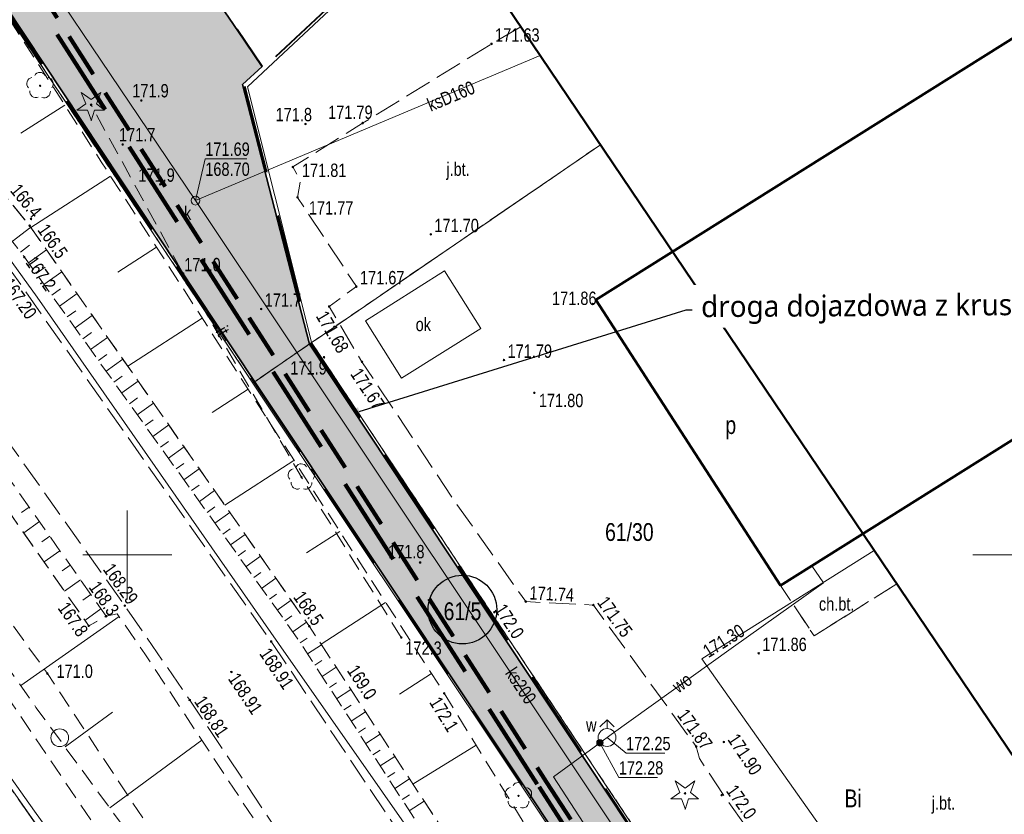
# Model space of a CAD drawing. Header units: metres. Extents: x 8433237 to 8433443, y 6021296 to 6021738.
# Tile 14 of 22: x 8433344 to 8433399, y 6021585 to 6021630. Entities that reach past the tile are written whole.
import ezdxf
from ezdxf import colors
from ezdxf.entities.mleader import LeaderData, LeaderLine
from ezdxf.enums import TextEntityAlignment as Align
from ezdxf.math import Vec2, Vec3

# ---------------------------------------------------------------- set-up
doc = ezdxf.new("R2010")
doc.units = ezdxf.units.M
for name, pattern in [('DASHED', [0.75, 0.5, -0.25]), ('DASHEDX2', [1.5, 1, -0.5]), ('L_0_03', [1, 0.5, -0.5]), ('L_0_04', [1.5, 1, -0.5]), ('L_0_06', [2, 1.5, -0.5])]:
    doc.linetypes.add(name, pattern=pattern)
doc.layers.get('0').update_dxf_attribs({"linetype": 'CONTINUOUS', "lineweight": 18})
for name, color, linetype, lineweight in [('a_kable', 1, 'CONTINUOUS', 30), ('a_opis', 250, 'CONTINUOUS', 9), ('a_woda_surowa', 140, 'DASHEDX2', 35), ('EGB_Budynek', 7, 'CONTINUOUS', 50), ('EGB_DzialkaEwidencyjna', 7, 'CONTINUOUS', 18), ('EGB_KonturKlasyfikacyjny', 96, 'L_0_06', 18), ('EGB_KonturUzytkuGruntowego', 96, 'L_0_03', 18), ('GES_PrzewodElektroenergetyczny', 1, 'CONTINUOUS', 18), ('GES_PrzewodKanalizacyjny', 36, 'CONTINUOUS', 18), ('GES_PrzewodTelekomunikacyjny', 30, 'CONTINUOUS', 18), ('GES_PrzewodWodociagowy', 5, 'CONTINUOUS', 18), ('GES_Rzedna', 7, 'CONTINUOUS', 18), ('GES_UrzadzeniaSiecKanalizacyjna_P', 7, 'CONTINUOUS', 18), ('GES_UrzadzeniaSiecWodociagowa_P', 7, 'CONTINUOUS', 18), ('KR_ObiektKarto', 7, 'CONTINUOUS', 18), ('OT_Komunikacja', 7, 'CONTINUOUS', 18), ('OT_Rzedna', 7, 'CONTINUOUS', 18), ('OT_Skarpa', 7, 'CONTINUOUS', 18), ('OT_ZagospodarowanieTerenu', 7, 'CONTINUOUS', 18), ('OT_ZagospodarowanieTerenu_P', 7, 'CONTINUOUS', 18), ('Siatka', 7, 'CONTINUOUS', 18), ('zakres', 52, 'CONTINUOUS', 50)]:
    doc.layers.add(name, color=color, linetype=linetype, lineweight=lineweight)
doc.layers.add('DIM', color=7, linetype='CONTINUOUS')
doc.layers.add('Zakres Etap 1', color=1, linetype='CONTINUOUS')
doc.styles.add('Arial', font='Arial.ttf')
doc.styles.get("Standard").update_dxf_attribs({"font": 'simplex.shx'})

# ---------------------------------------------------------------- blocks, each defined once
blk = doc.blocks.new('OTZZ_2')
at = {"color": 0, "linetype": 'Continuous', "lineweight": 18}
blk.add_circle((0, 0), 1, dxfattribs=at)
blk = doc.blocks.new('SUKS')
at = {"color": 0, "linetype": 'Continuous', "lineweight": 18}
blk.add_circle((0, 0), 0.5, dxfattribs=at)
blk = doc.blocks.new('SUWW')
at = {"linetype": 'Continuous', "lineweight": 18}
blk.add_hatch(color=0, dxfattribs=at).paths.add_polyline_path([(0, -0.36, 1), (0, 0.36, 1)])
at = {"color": 0, "linetype": 'Continuous', "lineweight": 18}
blk.add_circle((0, 0), 0.361, dxfattribs=at)
blk = doc.blocks.new('SUWH')
at = {"color": 0, "linetype": 'Continuous', "lineweight": 18, "flags": 128}
for points in [[(0, 2), (-0.8, 1.2)], [(0, 1), (0, 2)], [(0, 2), (0.8, 1.2)]]:
    blk.add_lwpolyline(points, dxfattribs=at)
at = {"color": 0, "linetype": 'Continuous', "lineweight": 18}
blk.add_circle((0, 0), 1, dxfattribs=at)
blk = doc.blocks.new('OTRN')
at = {"linetype": 'Continuous', "lineweight": 13}
blk.add_hatch(color=0, dxfattribs=at).paths.add_polyline_path([(0, -0.09, 1), (0, 0.09, 1)])
at = {"color": 0, "linetype": 'Continuous', "lineweight": 13}
blk.add_circle((0, 0), 0.0906, dxfattribs=at)
blk = doc.blocks.new('OTRS')
at = {"linetype": 'Continuous', "lineweight": 13}
blk.add_hatch(color=0, dxfattribs=at).paths.add_polyline_path([(0, -0.09, 1), (0, 0.09, 1)])
at = {"color": 0, "linetype": 'Continuous', "lineweight": 13}
blk.add_circle((0, 0), 0.0906, dxfattribs=at)
blk = doc.blocks.new('OTZL')
at = {"linetype": 'Continuous', "lineweight": 18}
blk.add_hatch(color=0, dxfattribs=at).paths.add_polyline_path([(0, -0.07, 1), (0, 0.07, 1)])
at = {"color": 0, "linetype": 'Continuous', "lineweight": 18}
blk.add_circle((0, 0), 0.0721, dxfattribs=at)
for centre, radius, start, end in [((-0.02, 0.82), 0.68, 29.5388, 149.6209), ((-0.8, 0.24), 0.7, 101.6336, 222.6141), ((0.78, 0.24), 0.7, 318.5035, 78.3664), ((-0.46, -0.64), 0.7, 175.1009, 291.5014), ((0.46, -0.66), 0.7, 249.444, 4.8991)]:
    blk.add_arc(centre, radius, start, end, dxfattribs=at)
blk = doc.blocks.new('OTZG')
at = {"linetype": 'Continuous', "lineweight": 13}
blk.add_hatch(color=0, dxfattribs=at).paths.add_polyline_path([(0, -0.1, 1), (0, 0.1, 1)])
at = {"color": 0, "linetype": 'Continuous', "lineweight": 13, "flags": 128}
blk.add_lwpolyline([(0, -1.7), (-0.4, -0.6), (-1.6, -0.6), (-0.6, 0.1), (-1.1, 1.4), (0, 0.6), (1.1, 1.4), (0.6, 0.1), (1.5, -0.6), (0.4, -0.6), (0, -1.8)], close=True, dxfattribs=at)
at = {"color": 0, "linetype": 'Continuous', "lineweight": 13}
blk.add_circle((0, 0), 0.1, dxfattribs=at)

msp = doc.modelspace()

# ---------------------------------------------------------------- hatches: boundary and pattern name
at = {"layer": 'Zakres Etap 1', "linetype": 'Continuous', "lineweight": 15, "ltscale": 10, "true_color": 0x424242}
h = msp.add_hatch(dxfattribs=at)
h.set_pattern_fill('CONCRE', color=250, scale=2)
h.set_pattern_definition([(0, (0, 0), (2, 2), [0.25, -1.75]), (90, (0, 0), (-2, 2), [0.25, -1.75]), (135, (0.25, 0), (-1.99999999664, 1e-16), [0.3535534, -2.4748738]), (0, (0.25, 1.125), (2, 2), [0.25, -1.75]), (45, (0.375, 1), (0, 1.99999999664), [0.1767766, -2.6516504]), (135, (0.375, 1), (-1.99999999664, 1e-16), [0.1767766, -2.6516504]), (0, (1, 1.625), (2, 2), [0.3535534, -1.6464466]), (45, (1, 1.625), (0, 1.99999999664), [0.25, -2.5784272]), (135, (1.3536, 1.625), (-1.99999999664, 1e-16), [0.25, -2.5784272]), (90, (1.375, 0.5), (-2, 2), [0.25, -1.75]), (45, (1.375, 0.5), (0, 1.99999999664), [0.1767766, -2.6516504]), (135, (1.5, 0.625), (-1.99999999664, 1e-16), [0.1767766, -2.6516504]), (0, (0.25, 0.5), (2, 2), [0.125, -1.675]), (0, (1.75, 1), (2, 2), [0.125, -1.675]), (90, (1.125, 1.25), (-2, 2), [0.125, -1.675]), (135, (1.375, 0.125), (-1.99999999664, 1e-16), [0.1767766, -2.6516504]), (135, (0.5, 1.5), (-1.99999999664, 1e-16), [0.1767766, -2.6516504]), (45, (0.9375, 0.6562), (0, 1.99999999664), [0.1767766, -2.6516504]), (90, (0.6875, 0.25), (-2, 2), [0.03125, -1.96875]), (90, (0.7812, 1.0938), (-2, 2), [0.03125, -1.96875]), (90, (1.7188, 1.4375), (-2, 2), [0.03125, -1.96875]), (90, (1.75, 0.375), (-2, 2), [0.03125, -1.96875])])
h.paths.add_polyline_path([(8433408.538, 6021532.495), (8433411.572, 6021534.406), (8433360.242, 6021611.839), (8433356.469, 6021626.425), (8433357.573, 6021627.447), (8433351.726, 6021636.015), (8433350.401, 6021637.656), (8433352.814, 6021639.419), (8433352.148, 6021640.417), (8433349.777, 6021643.662), (8433347.136, 6021641.686), (8433345.508, 6021643.876), (8433339.357, 6021651.683), (8433333.123, 6021659.517), (8433326.987, 6021655.239), (8433357.146, 6021609.752), (8433376.409, 6021580.813)])

# ---------------------------------------------------------------- linework, layer by layer
at = {"layer": 'a_kable', "linetype": 'DASHED', "lineweight": 90, "ltscale": 5}
msp.add_lwpolyline([(8433358.414, 6021642.497), (8433344.713, 6021632.277), (8433373.547, 6021587.244), (8433399.779, 6021546.859)], dxfattribs=at)
at = {"layer": 'a_woda_surowa', "color": 5, "lineweight": 90, "ltscale": 5}
msp.add_lwpolyline([(8433352.395, 6021643.399), (8433342.01, 6021635.55), (8433373.128, 6021586.972), (8433399.134, 6021546.959), (8433398.927, 6021546.784)], dxfattribs=at)
at = {"layer": 'EGB_Budynek', "linetype": 'Continuous', "lineweight": 50, "flags": 128}
msp.add_lwpolyline([(8433386.7, 6021598.28), (8433376.32, 6021614.34), (8433427.77, 6021646.64), (8433438.16, 6021630.58)], close=True, dxfattribs=at)
at = {"layer": 'EGB_DzialkaEwidencyjna', "linetype": 'Continuous', "lineweight": 18, "flags": 128}
for points in [[(8433418.68, 6021684.19), (8433356.75, 6021626.29), (8433359.82, 6021614.046)], [(8433359.82, 6021614.046), (8433356.75, 6021626.29), (8433418.68, 6021684.19), (8433423.151, 6021681.722)], [(8433337.565, 6021638.912), (8433357.05, 6021609.66), (8433376.33, 6021580.76), (8433407.7, 6021533.67), (8433411.03, 6021528.68), (8433439.476, 6021485.99)], [(8433359.82, 6021614.046), (8433360.35, 6021611.93), (8433357.05, 6021609.66), (8433337.565, 6021638.912)], [(8433425.123, 6021470.364), (8433417.6, 6021481.1), (8433411.83, 6021489.34), (8433388.4, 6021522.76), (8433377.65, 6021538.1), (8433314.81, 6021627.77), (8433312.011, 6021631.446)], [(8433376.579, 6021623.041), (8433360.947, 6021612.339)], [(8433360.947, 6021612.339), (8433360.35, 6021611.93), (8433359.82, 6021614.046)], [(8433403.31, 6021547.43), (8433379.62, 6021582.96), (8433360.35, 6021611.93), (8433360.947, 6021612.339)]]:
    msp.add_lwpolyline(points, dxfattribs=at)
for points in [[(8433318.42, 6021613.92), (8433313.33, 6021613.54), (8433257.41, 6021500.79), (8433253.49, 6021504.14), (8433314.81, 6021627.77), (8433377.65, 6021538.1), (8433374.25, 6021534.26)], [(8433376.33, 6021580.76), (8433357.05, 6021609.66), (8433360.35, 6021611.93), (8433379.62, 6021582.96)]]:
    msp.add_lwpolyline(points, close=True, dxfattribs=at)
at = {"layer": 'EGB_KonturKlasyfikacyjny', "color": 82, "linetype": 'L_0_06', "lineweight": 18, "flags": 128}
for points in [[(8433360.35, 6021611.93), (8433357.05, 6021609.66), (8433337.565, 6021638.912)], [(8433242.227, 6021481.424), (8433253.49, 6021504.14), (8433314.81, 6021627.77), (8433353.39, 6021572.71), (8433348.18, 6021571.45), (8433310.98, 6021562.36), (8433281.2, 6021496.07), (8433314.48, 6021477.93), (8433334.95, 6021489.96), (8433348.5, 6021477.47), (8433338.63, 6021466.26), (8433361.38, 6021433.27), (8433350.5, 6021421.18), (8433346.5, 6021416.73), (8433327.236, 6021412.312)], [(8433376.579, 6021623.041), (8433360.947, 6021612.339)], [(8433360.947, 6021612.339), (8433360.35, 6021611.93)]]:
    msp.add_lwpolyline(points, dxfattribs=at)
at = {"layer": 'EGB_KonturUzytkuGruntowego', "color": 96, "linetype": 'L_0_03', "lineweight": 18, "flags": 128}
for points in [[(8433360.947, 6021612.339), (8433360.35, 6021611.93), (8433357.05, 6021609.66), (8433337.565, 6021638.912)], [(8433337.565, 6021638.912), (8433357.05, 6021609.66), (8433360.35, 6021611.93), (8433379.62, 6021582.96), (8433376.33, 6021580.76), (8433407.7, 6021533.67), (8433411.03, 6021528.68), (8433439.476, 6021485.99)], [(8433425.123, 6021470.364), (8433417.6, 6021481.1), (8433411.83, 6021489.34), (8433388.4, 6021522.76), (8433377.65, 6021538.1), (8433353.39, 6021572.71), (8433314.81, 6021627.77), (8433312.011, 6021631.446)], [(8433242.227, 6021481.424), (8433253.49, 6021504.14), (8433314.81, 6021627.77), (8433353.39, 6021572.71), (8433377.65, 6021538.1), (8433374.25, 6021534.26), (8433341.32, 6021497.14), (8433333.61, 6021504.46), (8433328.72, 6021499.36), (8433326.76, 6021497.31), (8433334.95, 6021489.96), (8433348.5, 6021477.47), (8433338.63, 6021466.26), (8433361.38, 6021433.27), (8433350.5, 6021421.18), (8433346.5, 6021416.73), (8433338.96, 6021408.36), (8433336.061, 6021405.138)], [(8433360.947, 6021612.339), (8433376.579, 6021623.041)], [(8433439.476, 6021485.99), (8433411.03, 6021528.68), (8433407.7, 6021533.67), (8433376.33, 6021580.76), (8433379.62, 6021582.96), (8433360.35, 6021611.93), (8433360.947, 6021612.339)]]:
    msp.add_lwpolyline(points, dxfattribs=at)
at = {"layer": 'GES_PrzewodElektroenergetyczny', "color": 1, "linetype": 'Continuous', "lineweight": 18, "flags": 128}
msp.add_lwpolyline([(8433391.955, 6021600.261), (8433382.28, 6021594.16), (8433418.01, 6021543.64), (8433423.671, 6021525.51)], dxfattribs=at)
at = {"layer": 'GES_PrzewodKanalizacyjny', "color": 36, "linetype": 'Continuous', "lineweight": 18, "flags": 128}
for points in [[(8433340.58, 6021639.554), (8433353.83, 6021619.91), (8433385.81, 6021571.99)], [(8433355.485, 6021620.606), (8433373.192, 6021628.059)], [(8433353.83, 6021619.91), (8433355.485, 6021620.606)]]:
    msp.add_lwpolyline(points, dxfattribs=at)
at = {"layer": 'GES_PrzewodTelekomunikacyjny', "color": 30, "linetype": 'Continuous', "lineweight": 18, "flags": 128}
msp.add_lwpolyline([(8433312.366, 6021632.14), (8433320.02, 6021620.21), (8433334.24, 6021600.5), (8433344.78, 6021585.61), (8433364.92, 6021557.71), (8433371.52, 6021548.54), (8433381.73, 6021533.49), (8433384.96, 6021531.81), (8433391.21, 6021522.93), (8433393.21, 6021519.6), (8433398.13, 6021512.44), (8433411.66, 6021491.89), (8433421.24, 6021478.36), (8433426.087, 6021471.414)], dxfattribs=at)
at = {"layer": 'GES_PrzewodWodociagowy', "color": 5, "linetype": 'Continuous', "lineweight": 18, "flags": 128}
for points in [[(8433408.95, 6021521.98), (8433405.23, 6021528.22), (8433358.49, 6021595.02), (8433344.93, 6021614.49), (8433328.674, 6021637.016)], [(8433376.95, 6021589.75), (8433377.19, 6021589.92), (8433383.93, 6021594.75), (8433389.11, 6021598.43), (8433388.46, 6021599.39)], [(8433376.95, 6021589.75), (8433376.55, 6021589.45), (8433376.228, 6021589.214)], [(8433376.228, 6021589.214), (8433373.95, 6021587.54), (8433396.06, 6021553.49), (8433407.96, 6021535.18), (8433410.832, 6021536.845)]]:
    msp.add_lwpolyline(points, dxfattribs=at)
at = {"layer": 'GES_Rzedna', "linetype": 'Continuous', "lineweight": 13, "flags": 128}
for points in [[(8433356.718, 6021622.259), (8433354.379, 6021622.259), (8433353.83, 6021619.91)], [(8433379.791, 6021587.502), (8433377.61, 6021587.502), (8433376.55, 6021589.45)], [(8433380.203, 6021588.872), (8433378.02, 6021588.872), (8433376.95, 6021589.75)]]:
    msp.add_lwpolyline(points, dxfattribs=at)
at = {"layer": 'KR_ObiektKarto', "linetype": 'Continuous', "lineweight": 18, "flags": 128}
for points in [[(8433346.485, 6021625.274), (8433344.026, 6021623.687)], [(8433349.061, 6021621.283), (8433344.584, 6021618.394)], [(8433343.539, 6021617.614), (8433344.572, 6021618.411)], [(8433343.996, 6021617.02), (8433344.499, 6021617.408)], [(8433344.443, 6021616.418), (8433345.457, 6021617.144)], [(8433351.636, 6021617.291), (8433349.471, 6021615.894)], [(8433344.88, 6021615.808), (8433345.383, 6021616.169)], [(8433345.317, 6021615.199), (8433346.316, 6021615.914)], [(8433345.754, 6021614.589), (8433346.249, 6021614.944)], [(8433346.19, 6021613.979), (8433347.175, 6021614.684)], [(8433346.627, 6021613.37), (8433347.116, 6021613.72)], [(8433347.064, 6021612.76), (8433348.034, 6021613.455)], [(8433354.211, 6021613.3), (8433350.027, 6021610.6)], [(8433347.501, 6021612.15), (8433347.982, 6021612.495)], [(8433347.937, 6021611.541), (8433348.892, 6021612.225)], [(8433348.374, 6021610.931), (8433348.848, 6021611.27)], [(8433348.811, 6021610.321), (8433349.751, 6021610.995)], [(8433349.248, 6021609.711), (8433349.714, 6021610.046)], [(8433349.685, 6021609.102), (8433350.61, 6021609.765)], [(8433356.787, 6021609.309), (8433354.767, 6021608.006)], [(8433350.121, 6021608.492), (8433350.581, 6021608.821)], [(8433350.558, 6021607.882), (8433351.469, 6021608.535)], [(8433350.995, 6021607.273), (8433351.447, 6021607.596)], [(8433351.432, 6021606.663), (8433352.328, 6021607.305)], [(8433351.868, 6021606.053), (8433352.313, 6021606.372)], [(8433352.305, 6021605.444), (8433353.187, 6021606.075)], [(8433352.742, 6021604.834), (8433353.179, 6021605.147)], [(8433353.179, 6021604.224), (8433354.046, 6021604.845)], [(8433359.362, 6021605.317), (8433355.47, 6021602.806)], [(8433353.615, 6021603.614), (8433354.045, 6021603.922)], [(8433354.052, 6021603.005), (8433354.905, 6021603.615)], [(8433344.489, 6021602.69), (8433344.048, 6021602.379)], [(8433354.489, 6021602.395), (8433354.912, 6021602.698)], [(8433354.926, 6021601.785), (8433355.764, 6021602.386)], [(8433345.065, 6021601.873), (8433344.179, 6021601.248)], [(8433345.641, 6021601.055), (8433345.196, 6021600.742)], [(8433355.362, 6021601.176), (8433355.778, 6021601.473)], [(8433355.799, 6021600.566), (8433356.623, 6021601.156)], [(8433361.937, 6021601.326), (8433360.064, 6021600.118)], [(8433346.217, 6021600.238), (8433345.324, 6021599.608)], [(8433356.236, 6021599.956), (8433356.644, 6021600.248)], [(8433356.673, 6021599.346), (8433357.481, 6021599.926)], [(8433346.793, 6021599.421), (8433346.345, 6021599.105)], [(8433357.11, 6021598.737), (8433357.51, 6021599.024)], [(8433347.37, 6021598.603), (8433346.469, 6021597.969)], [(8433357.546, 6021598.127), (8433358.34, 6021598.696)], [(8433347.946, 6021597.786), (8433347.494, 6021597.467)], [(8433357.983, 6021597.517), (8433358.376, 6021597.799)], [(8433358.42, 6021596.908), (8433359.199, 6021597.466)], [(8433364.512, 6021597.335), (8433360.884, 6021594.994)], [(8433344.011, 6021592.663), (8433349.534, 6021596.54)], [(8433348.522, 6021596.969), (8433347.614, 6021596.329)], [(8433358.857, 6021596.298), (8433359.243, 6021596.575)], [(8433359.293, 6021595.688), (8433360.058, 6021596.236)], [(8433359.718, 6021595.071), (8433360.109, 6021595.324)], [(8433360.127, 6021594.441), (8433360.912, 6021594.951)], [(8433360.535, 6021593.812), (8433360.929, 6021594.068)], [(8433360.943, 6021593.183), (8433361.735, 6021593.697)], [(8433367.087, 6021593.343), (8433365.289, 6021592.183)], [(8433361.351, 6021592.554), (8433361.749, 6021592.812)], [(8433361.76, 6021591.925), (8433362.559, 6021592.443)], [(8433362.168, 6021591.296), (8433362.569, 6021591.556)], [(8433346.5, 6021589.218), (8433349.174, 6021591.18)], [(8433362.576, 6021590.667), (8433363.382, 6021591.189)], [(8433362.985, 6021590.038), (8433363.389, 6021590.3)], [(8433363.393, 6021589.408), (8433364.205, 6021589.935)], [(8433349.015, 6021585.791), (8433354.191, 6021589.59)], [(8433363.801, 6021588.779), (8433364.209, 6021589.044)], [(8433369.595, 6021589.309), (8433366.047, 6021587.129)], [(8433364.209, 6021588.15), (8433365.028, 6021588.681)], [(8433364.618, 6021587.521), (8433365.029, 6021587.788)], [(8433365.026, 6021586.892), (8433365.851, 6021587.427)], [(8433365.434, 6021586.263), (8433365.849, 6021586.532)], [(8433365.843, 6021585.634), (8433366.675, 6021586.174)]]:
    msp.add_lwpolyline(points, dxfattribs=at)
at = {"layer": 'OT_Komunikacja', "color": 7, "linetype": 'L_0_06', "lineweight": 18, "flags": 128}
for points in [[(8433321.291, 6021635.442), (8433326.72, 6021628.66), (8433339.32, 6021611.98), (8433349.86, 6021597.15), (8433353.51, 6021591.85), (8433363.16, 6021577.45), (8433376.54, 6021557.44), (8433390.06, 6021536.96), (8433397.95, 6021525.23), (8433398.74, 6021524.16), (8433402.69, 6021518.05), (8433407.6, 6021510.52), (8433410.03, 6021512.07), (8433412.37, 6021513.7), (8433405, 6021524.85), (8433400.11, 6021532.14), (8433394.81, 6021540.28), (8433381.1, 6021560.83), (8433367.69, 6021580.78), (8433358.08, 6021595.14), (8433343.48, 6021615.95), (8433331.92, 6021631.17), (8433327.459, 6021636.757)], [(8433372.106, 6021629.668), (8433370.46, 6021628.71), (8433363.22, 6021624.26), (8433359.3, 6021621.8), (8433359.72, 6021621.03), (8433359.56, 6021620.09), (8433362.87, 6021615.08), (8433361.34, 6021613.96), (8433363.18, 6021610.85), (8433368.35, 6021603.08), (8433372.38, 6021597.38), (8433376.18, 6021597.19), (8433381.96, 6021589.24), (8433382.14, 6021588.56), (8433383.56, 6021586.42), (8433389.96, 6021577.43), (8433393.6, 6021580.05), (8433398.49, 6021572.96), (8433399.5, 6021573.51), (8433403.35, 6021575.24), (8433403.03, 6021579.15), (8433402.06, 6021582.34), (8433401.26, 6021586.07), (8433401.411, 6021586.252)], [(8433393.226, 6021598.378), (8433388.58, 6021595.46), (8433386.7, 6021598.28), (8433376.32, 6021614.34), (8433380.626, 6021617.045)]]:
    msp.add_lwpolyline(points, dxfattribs=at)
at = {"layer": 'OT_Komunikacja', "color": 7, "linetype": 'Continuous', "lineweight": 18, "flags": 128}
msp.add_lwpolyline([(8433367.82, 6021615.96), (8433369.86, 6021612.72), (8433365.4, 6021609.94), (8433363.39, 6021613.16)], close=True, dxfattribs=at)
at = {"layer": 'OT_Komunikacja', "color": 7, "linetype": 'L_0_04', "lineweight": 18, "flags": 128}
for points in [[(8433391.329, 6021601.187), (8433386.7, 6021598.28)], [(8433386.7, 6021598.28), (8433388.58, 6021595.46), (8433393.226, 6021598.378)]]:
    msp.add_lwpolyline(points, dxfattribs=at)
at = {"layer": 'OT_Rzedna', "color": 7}
for p in [(8433353.136, 6021615.809), (8433365.392, 6021595.367)]:
    msp.add_point(p, dxfattribs=at)
at = {"layer": 'OT_Skarpa', "color": 7, "linetype": 'L_0_04', "lineweight": 18, "flags": 128}
for points in [[(8433329.485, 6021637.189), (8433333.32, 6021632.19), (8433344.51, 6021618.5), (8433360.23, 6021595.99), (8433371.01, 6021579.57), (8433378.15, 6021568.72), (8433388.62, 6021553.14), (8433401.7, 6021533.62), (8433404.14, 6021531.06), (8433406.9, 6021531.47), (8433404.25, 6021534.61), (8433393.11, 6021552.8), (8433380.6, 6021571.4), (8433367.8, 6021592.23), (8433367.58, 6021592.58), (8433348.54, 6021622.09), (8433339.79, 6021635.65), (8433337.421, 6021638.881)], [(8433328.544, 6021636.988), (8433332.71, 6021631.67), (8433344.22, 6021616.73), (8433359.55, 6021595.33), (8433370.18, 6021578.95), (8433371.52, 6021576.86), (8433383.64, 6021558.81), (8433395.76, 6021540.71), (8433402.05, 6021531.6), (8433404.14, 6021531.06), (8433401.7, 6021533.62), (8433388.62, 6021553.14), (8433378.15, 6021568.72), (8433371.01, 6021579.57), (8433360.23, 6021595.99), (8433344.51, 6021618.5), (8433333.32, 6021632.19), (8433329.485, 6021637.189)], [(8433313.69, 6021633.821), (8433315.99, 6021630.85), (8433319.75, 6021625.96), (8433326.64, 6021616.98), (8433337.28, 6021602.25), (8433344.87, 6021591.44), (8433353.77, 6021579.31), (8433360.53, 6021570.03), (8433368.44, 6021558.68), (8433372.45, 6021552.59), (8433376.16, 6021546.93), (8433388.31, 6021530.94), (8433390.41, 6021533.28), (8433385.62, 6021540.91), (8433378.53, 6021551.97), (8433370.33, 6021564.87), (8433359.84, 6021581.03), (8433350.99, 6021594.44), (8433349.43, 6021596.69), (8433348.81, 6021596.56), (8433347.83, 6021596.02), (8433337.76, 6021610.44), (8433324.99, 6021627.41), (8433319.026, 6021634.959)], [(8433319.026, 6021634.959), (8433324.99, 6021627.41), (8433337.76, 6021610.44), (8433347.83, 6021596.02), (8433348.81, 6021596.56), (8433338.56, 6021611.1), (8433325.84, 6021628.1), (8433320.202, 6021635.209)]]:
    msp.add_lwpolyline(points, dxfattribs=at)
at = {"layer": 'OT_ZagospodarowanieTerenu', "color": 7, "linetype": 'L_0_04', "lineweight": 18, "flags": 128}
msp.add_lwpolyline([(8433368.46, 6021557.39), (8433351.6, 6021579.72), (8433343.54, 6021591.64), (8433331.4, 6021609.92), (8433322.7, 6021621.76), (8433318.62, 6021625.27), (8433318.38, 6021626.56), (8433319.75, 6021625.96), (8433323.43, 6021624.34), (8433331.86, 6021612.4), (8433345.51, 6021593.34), (8433355.36, 6021578.43), (8433364.99, 6021566.34), (8433373.28, 6021553.46), (8433372.45, 6021552.59), (8433371.42, 6021551.52)], close=True, dxfattribs=at)
msp.add_lwpolyline([(8433365.392, 6021595.367), (8433359.783, 6021604.373), (8433353.136, 6021615.809), (8433347.964, 6021625.285)], dxfattribs=at)
at = {"layer": 'OT_ZagospodarowanieTerenu_P', "color": 96}
for p in [(8433347.964, 6021625.285), (8433359.783, 6021604.373), (8433371.975, 6021586.469)]:
    msp.add_point(p, dxfattribs=at)
at = {"layer": 'Siatka', "linetype": 'Continuous', "lineweight": 18, "flags": 128}
for points in [[(8433350, 6021597.5), (8433350, 6021602.5)], [(8433347.5, 6021600), (8433352.5, 6021600)], [(8433397.5, 6021600), (8433402.5, 6021600)]]:
    msp.add_lwpolyline(points, dxfattribs=at)
at = {"layer": 'zakres', "linetype": 'Continuous', "lineweight": 50, "flags": 128}
msp.add_lwpolyline([(8433419.62, 6021522.82), (8433442.36, 6021489.13), (8433352.75, 6021391.57), (8433241.38, 6021481.96), (8433240.2, 6021491.16), (8433311.93, 6021631.29), (8433296.1, 6021651.62), (8433321.76, 6021670.02), (8433343.71, 6021730.5), (8433425.65, 6021684.78), (8433401.32, 6021655.01), (8433378.38, 6021641.74), (8433371.24, 6021630.95), (8433436.666, 6021534.031)], close=True, dxfattribs=at)
at = {"layer": 'Zakres Etap 1', "color": 18, "linetype": 'Continuous', "lineweight": 35, "true_color": 0x000000}
msp.add_lwpolyline([(8433408.538, 6021532.495), (8433411.572, 6021534.406), (8433360.242, 6021611.839), (8433356.469, 6021626.425), (8433357.573, 6021627.447), (8433351.726, 6021636.015), (8433350.401, 6021637.656), (8433352.814, 6021639.419), (8433352.148, 6021640.417), (8433349.777, 6021643.662), (8433347.136, 6021641.686), (8433345.508, 6021643.876), (8433339.357, 6021651.683), (8433333.123, 6021659.517), (8433326.987, 6021655.239), (8433357.146, 6021609.752), (8433376.409, 6021580.813), (8433408.538, 6021532.495)], dxfattribs=at)
at = {"layer": 'Zakres Etap 1', "linetype": 'DASHED', "lineweight": 40, "ltscale": 10}
msp.add_lwpolyline([(8433372.93, 6021641.653), (8433356.577, 6021626.34), (8433360.305, 6021611.899), (8433379.496, 6021582.877), (8433414.168, 6021530.841), (8433410.875, 6021528.746), (8433426.408, 6021505.045), (8433412.645, 6021491.93), (8433376.453, 6021453.08), (8433335.388, 6021489.929), (8433377.823, 6021538.089), (8433377.823, 6021538.089), (8433377.823, 6021538.089), (8433377.823, 6021538.089), (8433377.823, 6021538.089), (8433377.823, 6021538.089), (8433377.823, 6021538.089), (8433394.407, 6021553.721), (8433376.357, 6021580.833), (8433349.376, 6021621.327), (8433326.698, 6021655.321)], dxfattribs=at)
at = {"layer": 'Zakres Etap 1', "color": 6, "linetype": 'DASHED', "lineweight": 50, "ltscale": 5}
msp.add_lwpolyline([(8433357.573, 6021627.447), (8433351.726, 6021636.015), (8433350.401, 6021637.656), (8433352.814, 6021639.419), (8433349.777, 6021643.662), (8433347.136, 6021641.686), (8433341.606, 6021648.842), (8433337.926, 6021653.473)], dxfattribs=at)
at = {"layer": 'Zakres Etap 1', "color": 1, "linetype": 'Continuous', "lineweight": 30}
msp.add_circle((8433368.826, 6021596.933), 1.93, dxfattribs=at)

# ---------------------------------------------------------------- block references
at = {"layer": 'GES_UrzadzeniaSiecKanalizacyjna_P', "color": 36, "linetype": 'Continuous', "xscale": 0.5, "yscale": 0.5, "zscale": 0.5, "rotation": 269.99}
msp.add_blockref('SUKS', (8433353.83, 6021619.91), dxfattribs=at)
at = {"layer": 'GES_UrzadzeniaSiecWodociagowa_P', "color": 5, "linetype": 'Continuous', "xscale": 0.5, "yscale": 0.5, "zscale": 0.5}
msp.add_blockref('SUWH', (8433376.95, 6021589.75), dxfattribs=at)
at = {"layer": 'GES_UrzadzeniaSiecWodociagowa_P', "color": 5, "linetype": 'Continuous', "xscale": 0.5, "yscale": 0.5, "zscale": 0.5, "rotation": 269.99}
msp.add_blockref('SUWW', (8433376.55, 6021589.45), dxfattribs=at)
at = {"layer": 'KR_ObiektKarto', "linetype": 'Continuous', "xscale": 0.5, "yscale": 0.5, "zscale": 0.5}
msp.add_blockref('OTZZ_2', (8433346.205, 6021589.735), dxfattribs=at)
at = {"layer": 'OT_Rzedna', "linetype": 'Continuous', "xscale": 0.5, "yscale": 0.5, "zscale": 0.5}
for name, p in [('OTRS', (8433370.46, 6021628.71)), ('OTRN', (8433350.79, 6021625.53)), ('OTRN', (8433360.01, 6021624.21)), ('OTRS', (8433363.22, 6021624.26)), ('OTRN', (8433349.74, 6021623.06)), ('OTRS', (8433359.3, 6021621.8)), ('OTRN', (8433351.85, 6021620.82)), ('OTRS', (8433359.56, 6021620.09)), ('OTRN', (8433344.59, 6021618.88)), ('OTRN', (8433344.51, 6021618.5)), ('OTRS', (8433367.05, 6021618.01)), ('OTRN', (8433344.22, 6021616.73)), ('OTRS', (8433362.87, 6021615.08)), ('OTRN', (8433357.52, 6021613.82)), ('OTRS', (8433361.34, 6021613.96)), ('OTRS', (8433376.16, 6021614.1)), ('OTRN', (8433361.05, 6021611.11)), ('OTRS', (8433371.16, 6021610.95)), ('OTRS', (8433363.18, 6021610.85)), ('OTRS', (8433372.86, 6021609.11)), ('OTRN', (8433366.45, 6021599.58)), ('OTRS', (8433349.86, 6021597.15)), ('OTRS', (8433372.38, 6021597.38)), ('OTRS', (8433376.18, 6021597.19)), ('OTRN', (8433348.81, 6021596.56)), ('OTRN', (8433370.62, 6021596.79)), ('OTRN', (8433347.83, 6021596.02)), ('OTRN', (8433360.23, 6021595.99)), ('OTRS', (8433358.08, 6021595.14)), ('OTRS', (8433385.47, 6021594.48)), ('OTRN', (8433345.51, 6021593.34)), ('OTRS', (8433355.85, 6021593.43)), ('OTRN', (8433367.8, 6021592.23)), ('OTRS', (8433353.51, 6021591.85)), ('OTRN', (8433363.48, 6021591.96)), ('OTRS', (8433383.51, 6021589.5)), ('OTRS', (8433381.96, 6021589.24)), ('OTRN', (8433383.39, 6021586.51))]:
    msp.add_blockref(name, p, dxfattribs=at)
at = {"layer": 'OT_Rzedna', "color": 7, "linetype": 'Continuous', "xscale": 0.5, "yscale": 0.5, "zscale": 0.5}
for p in [(8433353.136, 6021615.809), (8433365.392, 6021595.367)]:
    msp.add_blockref('OTRN', p, dxfattribs=at)
at = {"layer": 'OT_ZagospodarowanieTerenu_P', "color": 96, "linetype": 'Continuous', "xscale": 0.5, "yscale": 0.5, "zscale": 0.5}
for name, p in [('OTZL', (8433345.1, 6021626.36)), ('OTZG', (8433347.964, 6021625.285)), ('OTZL', (8433359.783, 6021604.373)), ('OTZL', (8433371.975, 6021586.469)), ('OTZG', (8433381.33, 6021586.61))]:
    msp.add_blockref(name, p, dxfattribs=at)

# ---------------------------------------------------------------- texts
at = {"layer": 'EGB_Budynek', "color": 7, "style": 'Arial', "width": 0.78}
msp.add_text('p', height=1, dxfattribs=at).set_placement((8433383.9, 6021606.497), align=Align.BOTTOM_CENTER)
at = {"layer": 'EGB_DzialkaEwidencyjna', "color": 7, "style": 'Arial', "width": 0.78}
for s, p in [('61/30', (8433376.84, 6021601.79)), ('61/5', (8433367.769, 6021597.34))]:
    msp.add_text(s, height=1, dxfattribs=at).set_placement(p, align=Align.TOP_LEFT)
at = {"layer": 'EGB_KonturUzytkuGruntowego', "color": 96, "style": 'Arial', "width": 0.78}
msp.add_text('Bi', height=1, rotation=-360, dxfattribs=at).set_placement((8433390.29, 6021586.83), align=Align.TOP_LEFT)
at = {"layer": 'GES_PrzewodKanalizacyjny', "color": 36, "style": 'Arial', "width": 0.78}
for s, rotation, p in [('ksD160', 22.8, (8433368.18, 6021625.78)), ('ks200', 303.7, (8433372.11, 6021592.66))]:
    msp.add_text(s, height=0.75, rotation=rotation, dxfattribs=at).set_placement(p, align=Align.MIDDLE_CENTER)
at = {"layer": 'GES_PrzewodWodociagowy', "color": 5, "style": 'Arial', "width": 0.78}
msp.add_text('wo', height=0.75, rotation=35.6, dxfattribs=at).set_placement((8433381.16, 6021592.82), align=Align.MIDDLE_CENTER)
at = {"layer": 'GES_Rzedna', "color": 36, "style": 'Arial', "width": 0.78}
for s, p in [('171.69', (8433354.379, 6021622.196)), ('168.70', (8433354.379, 6021621.071))]:
    msp.add_text(s, height=0.75, dxfattribs=at).set_placement(p, align=Align.BOTTOM_LEFT)
at = {"layer": 'GES_Rzedna', "color": 1, "style": 'Arial', "width": 0.78}
msp.add_text('171.30', height=0.75, rotation=32.2, dxfattribs=at).set_placement((8433382.763, 6021594.008), align=Align.BOTTOM_LEFT)
at = {"layer": 'GES_Rzedna', "color": 5, "style": 'Arial', "width": 0.78}
for s, p in [('172.25', (8433378.02, 6021588.81)), ('172.28', (8433377.61, 6021587.44))]:
    msp.add_text(s, height=0.75, dxfattribs=at).set_placement(p, align=Align.BOTTOM_LEFT)
at = {"layer": 'GES_UrzadzeniaSiecKanalizacyjna_P', "color": 36, "style": 'Arial', "width": 0.78}
msp.add_text('k', height=0.75, dxfattribs=at).set_placement((8433353.18, 6021619.575), align=Align.TOP_LEFT)
at = {"layer": 'GES_UrzadzeniaSiecWodociagowa_P', "color": 5, "style": 'Arial', "width": 0.78}
msp.add_text('w', height=0.75, dxfattribs=at).set_placement((8433375.77, 6021590.83), align=Align.TOP_LEFT)
at = {"layer": 'OT_Komunikacja', "color": 7, "style": 'Arial', "width": 0.78}
msp.add_text('j.bt.', height=0.75, dxfattribs=at).set_placement((8433367.92, 6021621.07), align=Align.BOTTOM_LEFT)
for s, p in [('ok', (8433366.63, 6021612.95)), ('ch.bt.', (8433389.85, 6021597.25)), ('j.bt.', (8433395.85, 6021586.07))]:
    msp.add_text(s, height=0.75, dxfattribs=at).set_placement(p, align=Align.MIDDLE_CENTER)
at = {"layer": 'OT_Rzedna', "color": 7, "style": 'Arial', "width": 0.78}
for s, p in [('171.63', (8433370.66, 6021628.61)), ('171.9', (8433350.28, 6021625.48)), ('171.8', (8433358.33, 6021624.14)), ('171.79', (8433361.28, 6021624.27)), ('171.7', (8433349.534, 6021623.013)), ('171.81', (8433359.81, 6021621.01)), ('171.9', (8433350.62, 6021620.741)), ('171.77', (8433360.2, 6021618.9)), ('171.70', (8433367.25, 6021617.91)), ('171.67', (8433363.07, 6021614.98)), ('171.86', (8433373.86, 6021613.82)), ('171.7', (8433357.72, 6021613.72)), ('171.79', (8433371.36, 6021610.85)), ('171.9', (8433359.16, 6021609.91)), ('171.80', (8433373.12, 6021608.08)), ('171.8', (8433364.65, 6021599.59)), ('171.86', (8433385.67, 6021594.38)), ('171.0', (8433346.02, 6021592.87))]:
    msp.add_text(s, height=0.75, dxfattribs=at).set_placement(p, align=Align.BOTTOM_LEFT)
for s, rotation, p in [('166.4', 309.3, (8433343.207, 6021620.312)), ('166.5', 304.9, (8433344.735, 6021618.127)), ('167.2', 305.6, (8433344.067, 6021616.294)), ('167.20', 305.1, (8433342.735, 6021615.086)), ('171.68', 300.6, (8433360.375, 6021613.303)), ('171.67', 303.6, (8433362.312, 6021610.042)), ('168.29', 305.4, (8433348.416, 6021599.055)), ('168.3', 305.2, (8433347.616, 6021598.056)), ('171.74', 357.1, (8433372.567, 6021597.28)), ('168.5', 304.9, (8433359.105, 6021597.507)), ('171.75', 306, (8433376.178, 6021597.193)), ('167.8', 304.9, (8433345.875, 6021596.887)), ('172.0', 302.7, (8433370.41, 6021596.815)), ('168.91', 303.8, (8433357.202, 6021594.331)), ('169.0', 303.3, (8433362.121, 6021593.383)), ('168.91', 303.8, (8433355.442, 6021592.921)), ('168.81', 303.8, (8433353.542, 6021591.641)), ('172.1', 301.6, (8433366.747, 6021591.609)), ('171.87', 306, (8433380.668, 6021590.863)), ('171.90', 303.6, (8433383.502, 6021589.512)), ('172.0', 305.4, (8433383.416, 6021586.615))]:
    msp.add_text(s, height=0.75, rotation=rotation, dxfattribs=at).set_placement(p, align=Align.BOTTOM_LEFT)
for s, p in [('171.0', (8433353.197, 6021616.687)), ('172.3', (8433365.617, 6021595.142))]:
    msp.add_text(s, height=0.75, rotation=-360, dxfattribs=at).set_placement(p, align=Align.TOP_LEFT)
at = {"layer": 'OT_ZagospodarowanieTerenu', "color": 7, "style": 'Arial', "width": 0.78}
msp.add_text('it', height=0.75, rotation=-59.8, dxfattribs=at).set_placement((8433355.36, 6021612.58), align=Align.MIDDLE_CENTER)

# ---------------------------------------------------------------- next in the draw order: leaders
at = {"layer": 'a_opis', "color": 0, "linetype": 'ByBlock', "lineweight": 9}
ml = msp.add_multileader_mtext('Standard', dxfattribs=at)
ml.set_content('{\\fTrebuchet MS|b0|i0|c238|p34;projektowany rurociąg tłoczny\\PPE100RC SDR17 DN160; L=195,0m}')
ml.set_leader_properties()
ml.build(insert=Vec2(0, 0))
ml.multileader.update_dxf_attribs({"arrow_head_size": 1.5})
ctx = ml.context
ctx.base_point, ctx.char_height, ctx.arrow_head_size, ctx.landing_gap_size, ctx.plane_origin, ctx.plane_x_axis, ctx.plane_y_axis = Vec3(8433377.882, 6021640.991), 1.2, 1.5, 0.5, Vec3(8433386.212, 6021752.298), Vec3(0.99998, 0.006313), Vec3(-0.006313, 0.99998)
ctx.attachment_type = 2
notes = []
notes.append((ctx, [(0, (1, 1, 0), (8433377.547, 6021640.988), (0.99998, 0.006313), 0.335, [(0, [(8433342.498, 6021634.789)], 0, [])])]))
ctx.mtext.insert, ctx.mtext.text_direction, ctx.mtext.rotation, ctx.mtext.flow_direction = Vec3(8433378.377, 6021641.751), Vec3(0.99998, 0.006313), 0.006313, 5
ctx.mtext.has_bg_fill, ctx.mtext.bg_color, ctx.mtext.bg_scale_factor, ctx.mtext.bg_transparency, ctx.mtext.use_window_bg_color = 1, -1023410167, 1.5, 0, 1
ml = msp.add_multileader_mtext('Standard', dxfattribs=at)
ml.set_content('{\\fTrebuchet MS|b0|i0|c238|p34;droga dojazdowa z kruszywa łamanego }')
ml.set_leader_properties()
ml.build(insert=Vec2(0, 0))
ml.multileader.update_dxf_attribs({"arrow_head_size": 1.5})
ctx = ml.context
ctx.base_point, ctx.char_height, ctx.arrow_head_size, ctx.landing_gap_size, ctx.plane_origin, ctx.plane_x_axis, ctx.plane_y_axis = Vec3(8433381.735, 6021613.777), 1.2, 1.5, 0.5, Vec3(8433390.065, 6021725.094), Vec3(0.99998, 0.006313), Vec3(-0.006313, 0.99998)
ctx.attachment_type = 2
notes.append((ctx, [(0, (1, 1, 0), (8433381.4, 6021613.775), (0.99998, 0.006313), 0.335, [(0, [(8433361.6, 6021607.618)], 0, [])])]))
ctx.mtext.insert, ctx.mtext.text_direction, ctx.mtext.rotation, ctx.mtext.flow_direction = Vec3(8433382.23, 6021614.56), Vec3(0.99998, 0.006313), 0.006313, 5
ctx.mtext.has_bg_fill, ctx.mtext.bg_color, ctx.mtext.bg_scale_factor, ctx.mtext.bg_transparency, ctx.mtext.use_window_bg_color = 1, -1023410167, 1.5, 0, 1
for ctx, leaders in notes:
    for number, flags, end, landing, length, lines in leaders:
        leader = LeaderData()
        leader.index, (leader.has_last_leader_line, leader.has_dogleg_vector, leader.attachment_direction) = number, flags
        leader.last_leader_point, leader.dogleg_vector, leader.dogleg_length = Vec3(end), Vec3(landing), length
        for number, points, colour, breaks in lines:
            line = LeaderLine()
            line.index, line.vertices, line.color, line.breaks = number, Vec3.list(points), colors.encode_raw_color(colour), breaks
            leader.lines.append(line)
        ctx.leaders.append(leader)

# ---------------------------------------------------------------- next in the draw order: linework, layer by layer
at = {"layer": 'a_kable', "linetype": 'DASHED', "lineweight": 35, "ltscale": 5}
msp.add_lwpolyline([(8433358.414, 6021642.497), (8433344.686, 6021632.256), (8433373.547, 6021587.244), (8433399.779, 6021546.859)], dxfattribs=at)

# ---------------------------------------------------------------- next in the draw order: leaders
at = {"layer": 'DIM', "color": 1, "linetype": 'ByBlock', "lineweight": 18}
ml = msp.add_multileader_mtext('Standard', dxfattribs=at)
ml.set_content('\\pxql;{\\fTrebuchet MS|b0|i0|c238|p34;YKY 4X10-zas. PG;\\P YKY3x2,5-pw. obudowy SW4\\PSYGNALIZACYJNE Bit 100012x1}')
ml.set_leader_properties()
ml.build(insert=Vec2(0, 0))
ml.multileader.update_dxf_attribs({"text_right_attachment_type": 6, "dogleg_length": 0.36, "arrow_head_size": 0.18})
ctx = ml.context
ctx.base_point, ctx.char_height, ctx.arrow_head_size, ctx.landing_gap_size, ctx.plane_origin = Vec3(8433284.909, 6021633.496), 1.2, 0.18, 0.09, Vec3(8433351.096, 6021645.123)
ctx.right_attachment, ctx.text_align_type = 6, 2
notes = []
notes.append((ctx, [(0, (1, 1, 0), (8433307.789, 6021632.883), (-1, 0), 0.36, [(0, [(8433351.096, 6021645.123)], 0, [])])]))
ctx.mtext.insert, ctx.mtext.flow_direction = Vec3(8433284.999, 6021634.108), 5
for ctx, leaders in notes:
    for number, flags, end, landing, length, lines in leaders:
        leader = LeaderData()
        leader.index, (leader.has_last_leader_line, leader.has_dogleg_vector, leader.attachment_direction) = number, flags
        leader.last_leader_point, leader.dogleg_vector, leader.dogleg_length = Vec3(end), Vec3(landing), length
        for number, points, colour, breaks in lines:
            line = LeaderLine()
            line.index, line.vertices, line.color, line.breaks = number, Vec3.list(points), colors.encode_raw_color(colour), breaks
            leader.lines.append(line)
        ctx.leaders.append(leader)

doc.saveas('drawing.dxf')
